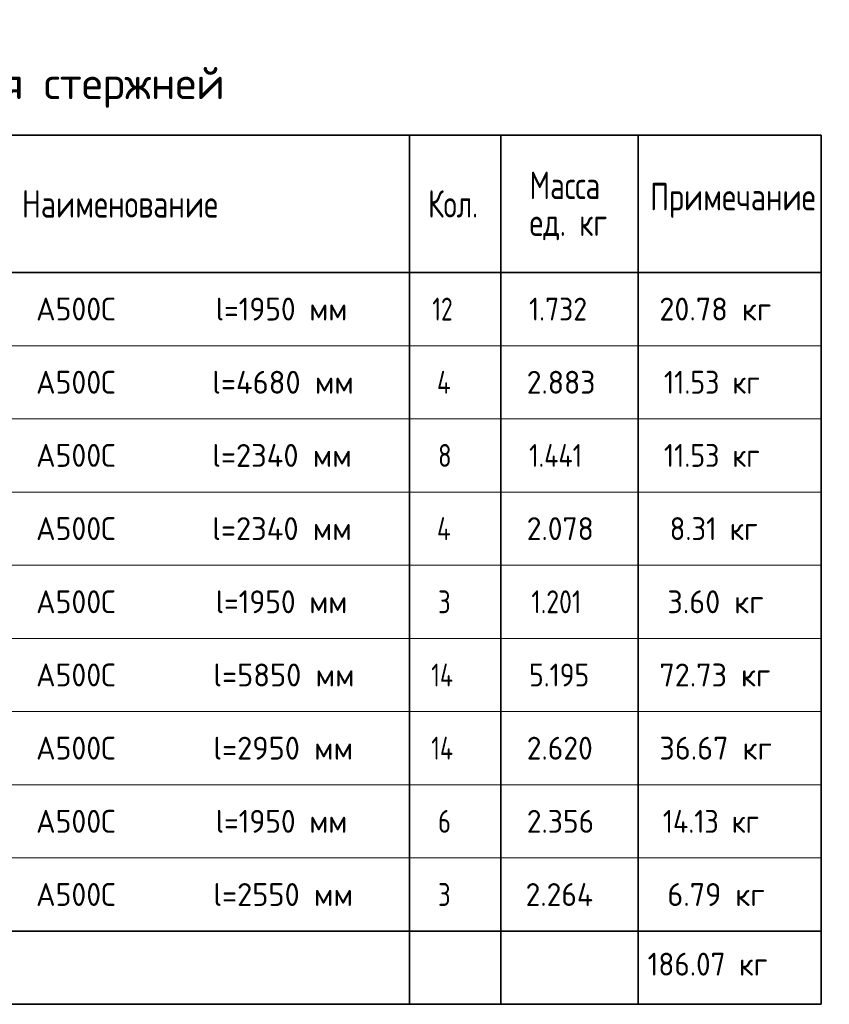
# Model space of a CAD drawing. Header units: metres. Extents: x -38 to 97, y -15 to 21.
# Tile 86 of 87: x 77.66 to 86.51, y 5.27 to 16.04. Entities that reach past the tile are written whole.
import ezdxf

# ---------------------------------------------------------------- set-up
doc = ezdxf.new("R2010")
doc.units = ezdxf.units.M
doc.styles.add('ISOCPEUR', font='txt')

msp = doc.modelspace()

# ---------------------------------------------------------------- linework, layer by layer
at = {"color": 7, "linetype": 'Continuous', "lineweight": 35, "transparency": 33554687}
for p, q in [((86.4198, 14.7717), (67.9198, 14.7717)), ((81.9198, 14.7717), (81.9198, 13.2717)), ((82.9198, 14.7717), (82.9198, 13.2717)), ((84.4198, 14.7717), (84.4198, 13.2717)), ((86.4198, 14.7717), (86.4198, 13.2717)), ((86.4198, 13.2717), (67.9198, 13.2717)), ((81.9198, 13.2717), (81.9198, 12.4717)), ((82.9198, 13.2717), (82.9198, 12.4717)), ((84.4198, 13.2717), (84.4198, 12.4717)), ((86.4198, 13.2717), (86.4198, 12.4717)), ((81.9198, 12.4717), (81.9198, 11.6717)), ((82.9198, 12.4717), (82.9198, 11.6717)), ((84.4198, 12.4717), (84.4198, 11.6717)), ((86.4198, 12.4717), (86.4198, 11.6717)), ((81.9198, 11.6717), (81.9198, 10.8717)), ((82.9198, 11.6717), (82.9198, 10.8717)), ((84.4198, 11.6717), (84.4198, 10.8717)), ((86.4198, 11.6717), (86.4198, 10.8717)), ((81.9198, 10.8717), (81.9198, 10.0717)), ((82.9198, 10.8717), (82.9198, 10.0717)), ((84.4198, 10.8717), (84.4198, 10.0717)), ((86.4198, 10.8717), (86.4198, 10.0717)), ((81.9198, 10.0717), (81.9198, 9.2717)), ((82.9198, 10.0717), (82.9198, 9.2717)), ((84.4198, 10.0717), (84.4198, 9.2717)), ((86.4198, 10.0717), (86.4198, 9.2717)), ((81.9198, 9.2717), (81.9198, 8.4717)), ((82.9198, 9.2717), (82.9198, 8.4717)), ((84.4198, 9.2717), (84.4198, 8.4717)), ((86.4198, 9.2717), (86.4198, 8.4717)), ((81.9198, 8.4717), (81.9198, 7.6717)), ((82.9198, 8.4717), (82.9198, 7.6717)), ((84.4198, 8.4717), (84.4198, 7.6717)), ((86.4198, 8.4717), (86.4198, 7.6717)), ((81.9198, 7.6717), (81.9198, 6.8717)), ((82.9198, 7.6717), (82.9198, 6.8717)), ((84.4198, 7.6717), (84.4198, 6.8717)), ((86.4198, 7.6717), (86.4198, 6.8717)), ((81.9198, 6.8717), (81.9198, 6.0717)), ((82.9198, 6.8717), (82.9198, 6.0717)), ((84.4198, 6.8717), (84.4198, 6.0717)), ((86.4198, 6.8717), (86.4198, 6.0717)), ((67.9198, 6.0717), (86.4198, 6.0717)), ((81.9198, 6.0717), (81.9198, 5.2717)), ((82.9198, 6.0717), (82.9198, 5.2717)), ((84.4198, 6.0717), (84.4198, 5.2717)), ((86.4198, 5.2717), (86.4198, 6.0717)), ((67.9198, 5.2717), (86.4198, 5.2717))]:
    msp.add_line(p, q, dxfattribs=at)
at = {"color": 7, "linetype": 'Continuous', "lineweight": 13, "transparency": 33554687}
for p, q in [((86.4198, 12.4717), (67.9198, 12.4717)), ((86.4198, 11.6717), (67.9198, 11.6717)), ((86.4198, 10.8717), (67.9198, 10.8717)), ((86.4198, 10.0717), (67.9198, 10.0717)), ((86.4198, 9.2717), (67.9198, 9.2717)), ((86.4198, 8.4717), (67.9198, 8.4717)), ((86.4198, 7.6717), (67.9198, 7.6717)), ((86.4198, 6.8717), (67.9198, 6.8717)), ((86.4198, 6.0717), (67.9198, 6.0717))]:
    msp.add_line(p, q, dxfattribs=at)

# ---------------------------------------------------------------- texts
at = {"color": 7, "linetype": 'Continuous', "lineweight": 35, "transparency": 33554687, "attachment_point": 7, "style": 'ISOCPEUR'}
for s, insert, char_height, width in [('\\W0.99;Спецификация стержней', (74.4748, 15.0717), 0.35, 5.559674), ('\\W0.76;Масса', (83.2325, 14.0741), 0.3, 1.001696), ('\\W0.78;Наименование', (77.6811, 13.8717), 0.3, 2.227829), ('\\W0.74;Кол.', (82.1231, 13.8717), 0.3, 0.710583), ('\\W0.78;Примечание', (84.5506, 13.8687), 0.3, 1.867518), ('\\W0.76;ед. кг', (83.2325, 13.6241), 0.3, 1.001193), ('\\W0.95;А500С', (77.8357, 12.7467), 0.25, 1.042909), ('\\W0.94;l=1950 мм', (79.7998, 12.7467), 0.25, 1.591262), ('\\W0.75;12', (82.1698, 12.7467), 0.25, 0.393567), ('\\W0.88;1.732', (83.2273, 12.7467), 0.25, 0.834261), ('\\W0.96;20.78 кг', (84.6523, 12.7467), 0.25, 1.394319), ('\\W0.95;А500С', (77.8357, 11.9467), 0.25, 1.042909), ('\\W0.97;l=4680 мм', (79.7623, 11.9467), 0.25, 1.670194), ('\\W0.80;4', (82.2198, 11.9467), 0.25, 0.299861), ('\\W0.94;2.883', (83.2023, 11.9467), 0.25, 0.891676), ('\\W0.89;11.53 кг', (84.7023, 11.9467), 0.25, 1.285189), ('\\W0.97;l=2340 мм', (79.7623, 11.1467), 0.25, 1.670194), ('\\W0.95;А500С', (77.8357, 11.1467), 0.25, 1.042909), ('\\W0.78;8', (82.2323, 11.1467), 0.25, 0.272006), ('\\W0.83;1.441', (83.2273, 11.1467), 0.25, 0.828253), ('\\W0.89;11.53 кг', (84.7023, 11.1467), 0.25, 1.285189), ('\\W0.95;А500С', (77.8357, 10.3467), 0.25, 1.042909), ('\\W0.97;l=2340 мм', (79.7623, 10.3467), 0.25, 1.670194), ('\\W0.80;4', (82.2198, 10.3467), 0.25, 0.299861), ('\\W0.94;2.078', (83.2023, 10.3467), 0.25, 0.891676), ('\\W0.91;8.31 кг', (84.7648, 10.3467), 0.25, 1.163462), ('\\W0.95;А500С', (77.8357, 9.5467), 0.25, 1.042909), ('\\W0.94;l=1950 мм', (79.7998, 9.5467), 0.25, 1.591262), ('\\W0.78;3', (82.2323, 9.5467), 0.25, 0.272006), ('\\W0.82;1.201', (83.2523, 9.5467), 0.25, 0.776845), ('\\W0.96;3.60 кг', (84.7398, 9.5467), 0.25, 1.218742), ('\\W0.95;А500С', (77.8357, 8.7467), 0.25, 1.042909), ('\\W0.97;l=5850 мм', (79.7748, 8.7467), 0.25, 1.645081), ('\\W0.76;14', (82.1573, 8.7467), 0.25, 0.420468), ('\\W0.88;5.195', (83.2273, 8.7467), 0.25, 0.834261), ('\\W0.96;72.73 кг', (84.6523, 8.7467), 0.25, 1.394319), ('\\W0.95;А500С', (77.8357, 7.9467), 0.25, 1.042909), ('\\W0.97;l=2950 мм', (79.7748, 7.9467), 0.25, 1.645081), ('\\W0.76;14', (82.1573, 7.9467), 0.25, 0.420468), ('\\W0.94;2.620', (83.2023, 7.9467), 0.25, 0.891676), ('\\W0.96;36.67 кг', (84.6523, 7.9467), 0.25, 1.394319), ('\\W0.95;А500С', (77.8357, 7.1467), 0.25, 1.042909), ('\\W0.94;l=1950 мм', (79.7998, 7.1467), 0.25, 1.591262), ('\\W0.78;6', (82.2323, 7.1467), 0.25, 0.272006), ('\\W0.94;2.356', (83.2023, 7.1467), 0.25, 0.891676), ('\\W0.89;14.13 кг', (84.6898, 7.1467), 0.25, 1.310503), ('\\W0.95;А500С', (77.8357, 6.3467), 0.25, 1.042909), ('\\W0.97;l=2550 мм', (79.7748, 6.3467), 0.25, 1.645081), ('\\W0.78;3', (82.2323, 6.3467), 0.25, 0.272006), ('\\W0.94;2.264', (83.1898, 6.3467), 0.25, 0.916955), ('\\W0.96;6.79 кг', (84.7398, 6.3467), 0.25, 1.218742), ('\\W0.93;186.07 кг', (84.5244, 5.5858), 0.25, 1.515712)]:
    msp.add_mtext(s, dxfattribs=dict(at, insert=insert, char_height=char_height, width=width))

doc.saveas('drawing.dxf')
